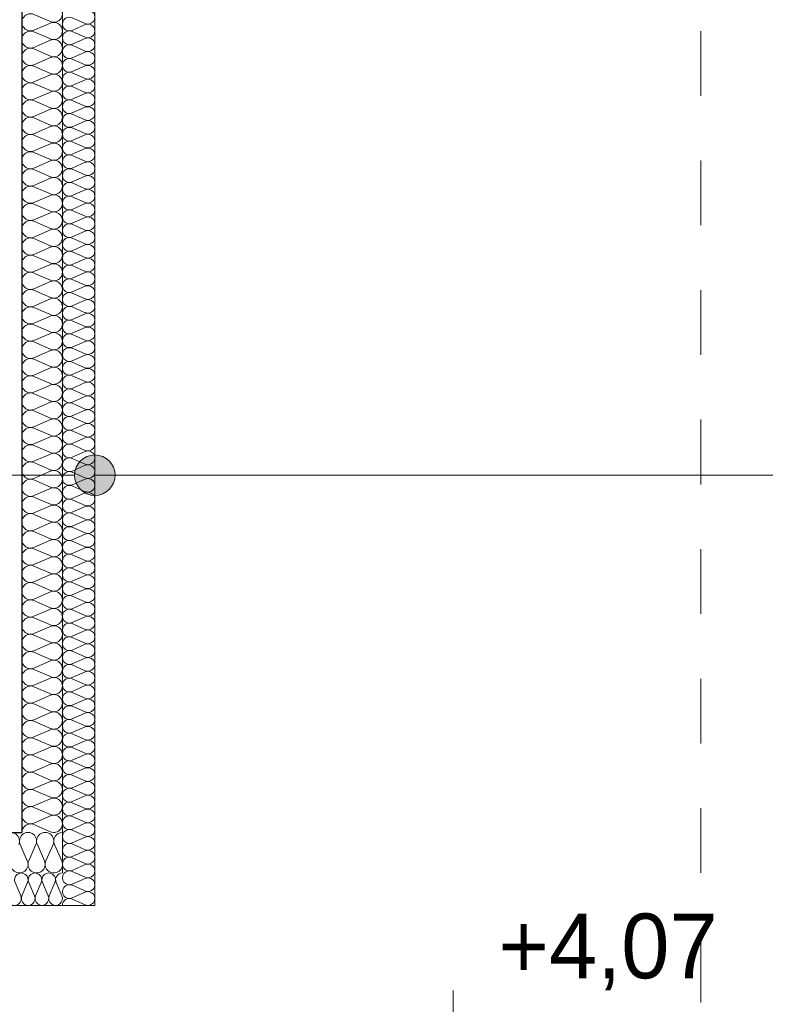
# Model space of a CAD drawing. Extents: x -440864 to -355682, y 13652 to 155872.
# Tile 59 of 179: x -414700 to -412860, y 56340 to 58772. Entities that reach past the tile are written whole.
import ezdxf

# ---------------------------------------------------------------- set-up
doc = ezdxf.new("R2010")
doc.units = 0
doc.header["$MEASUREMENT"] = 0
doc.linetypes.add('Przerywana', pattern=[320, 160, -160])
for name, color, linetype in [('#podkład', 252, 'Continuous'), ('Arch ocieplenie', 252, 'Continuous'), ('Arch opisy', 252, 'Continuous'), ('Inwent Izolacje', 252, 'Continuous'), ('INWENT RZĘDNE', 252, 'Continuous')]:
    doc.layers.add(name, color=color, linetype=linetype)
for name, color, linetype, lineweight in [('Arch ocieplenie_Nr_Pióra__44', 252, 'Continuous', 13), ('Arch opisy_Nr_Pióra__21', 252, 'Continuous', 9), ('Arch wykończenie_Nr_Pióra__3', 252, 'Continuous', 18), ('Inwent Izolacje_Nr_Pióra__44', 252, 'Continuous', 13), ('INWENT OPISY_Nr_Pióra__21', 252, 'Continuous', 9), ('INWENT RZĘDNE_Nr_Pióra__21', 252, 'Continuous', 9), ('INWENT.ŚCIANY_Nr_Pióra__1', 252, 'Continuous', 25), ('INWENT.ŚCIANY_Nr_Pióra__2', 252, 'Continuous', 13)]:
    doc.layers.add(name, color=color, linetype=linetype, lineweight=lineweight)
doc.styles.add('GENERATED_STYLE_2', font='txt')

# ---------------------------------------------------------------- blocks, each defined once
blk = doc.blocks.new('Izolacja cieplna 14_185', base_point=(-416758.1, 57812.6))
at = {"layer": 'Arch ocieplenie_Nr_Pióra__44', "linetype": 'Continuous'}
for p, q in [((-414711.8, 57788.8), (-414697.8, 57756.5)), ((-414694.9, 57756.5), (-414680.9, 57788.8)), ((-414678, 57788.8), (-414664, 57756.5)), ((-414661.1, 57756.5), (-414647.1, 57788.8)), ((-414644.2, 57788.8), (-414630.2, 57756.5)), ((-414627.3, 57756.5), (-414613.3, 57788.8)), ((-414610.4, 57788.8), (-414596.4, 57756.5))]:
    blk.add_line(p, q, dxfattribs=at)
for centre, start_param, end_param in [((-414696.3, 57795.6), 4.299595, 8.266774), ((-414662.5, 57795.6), 4.299595, 8.266774), ((-414628.7, 57795.6), 4.299595, 8.266774), ((-414594.9, 57795.6), 0, 1.983589), ((-414713.2, 57749.6), 1.158003, 5.125183), ((-414679.4, 57749.6), 1.158003, 5.125183), ((-414645.6, 57749.6), 1.158003, 5.125183), ((-414611.8, 57749.6), 1.158003, 5.125183)]:
    blk.add_ellipse(centre, major_axis=(0, 17), ratio=0.993264, start_param=start_param, end_param=end_param, dxfattribs=at)
blk = doc.blocks.new('Izolacja cieplna 14_186', base_point=(-414594.9, 57732.6))
at = {"layer": 'Arch ocieplenie_Nr_Pióra__44', "linetype": 'Continuous'}
for p, q in [((-414538.8, 59911.2), (-414571.1, 59925.4)), ((-414571.1, 59894.2), (-414538.8, 59908.4)), ((-414538.8, 59877.2), (-414571.1, 59891.4)), ((-414571.1, 59860.2), (-414538.8, 59874.4)), ((-414538.8, 59843.2), (-414571.1, 59857.4)), ((-414571.1, 59826.2), (-414538.8, 59840.3)), ((-414538.8, 59809.2), (-414571.1, 59823.3)), ((-414571.1, 59792.2), (-414538.8, 59806.3)), ((-414538.8, 59775.2), (-414571.1, 59789.3)), ((-414571.1, 59758.2), (-414538.8, 59772.3)), ((-414538.8, 59741.1), (-414571.1, 59755.3)), ((-414571.1, 59724.1), (-414538.8, 59738.3)), ((-414538.8, 59707.1), (-414571.1, 59721.3)), ((-414571.1, 59690.1), (-414538.8, 59704.3)), ((-414538.8, 59673.1), (-414571.1, 59687.3)), ((-414571.1, 59656.1), (-414538.8, 59670.2)), ((-414538.8, 59639.1), (-414571.1, 59653.2)), ((-414571.1, 59622.1), (-414538.8, 59636.2)), ((-414538.8, 59605.1), (-414571.1, 59619.2)), ((-414571.1, 59588.1), (-414538.8, 59602.2)), ((-414538.8, 59571), (-414571.1, 59585.2)), ((-414571.1, 59554), (-414538.8, 59568.2)), ((-414538.8, 59537), (-414571.1, 59551.2)), ((-414571.1, 59520), (-414538.8, 59534.2)), ((-414538.8, 59503), (-414571.1, 59517.2)), ((-414571.1, 59486), (-414538.8, 59500.2)), ((-414538.8, 59469), (-414571.1, 59483.1)), ((-414571.1, 59452), (-414538.8, 59466.1)), ((-414538.8, 59435), (-414571.1, 59449.1)), ((-414571.1, 59418), (-414538.8, 59432.1)), ((-414538.8, 59401), (-414571.1, 59415.1)), ((-414571.1, 59383.9), (-414538.8, 59398.1)), ((-414538.8, 59366.9), (-414571.1, 59381.1)), ((-414571.1, 59349.9), (-414538.8, 59364.1)), ((-414538.8, 59332.9), (-414571.1, 59347.1)), ((-414571.1, 59315.9), (-414538.8, 59330.1)), ((-414538.8, 59298.9), (-414571.1, 59313.1)), ((-414571.1, 59281.9), (-414538.8, 59296)), ((-414538.8, 59264.9), (-414571.1, 59279)), ((-414571.1, 59247.9), (-414538.8, 59262)), ((-414538.8, 59230.9), (-414571.1, 59245)), ((-414571.1, 59213.9), (-414538.8, 59228)), ((-414538.8, 59196.8), (-414571.1, 59211)), ((-414571.1, 59179.8), (-414538.8, 59194)), ((-414538.8, 59162.8), (-414571.1, 59177)), ((-414571.1, 59145.8), (-414538.8, 59160)), ((-414538.8, 59128.8), (-414571.1, 59143)), ((-414571.1, 59111.8), (-414538.8, 59125.9)), ((-414538.8, 59094.8), (-414571.1, 59108.9)), ((-414571.1, 59077.8), (-414538.8, 59091.9)), ((-414538.8, 59060.8), (-414571.1, 59074.9)), ((-414571.1, 59043.8), (-414538.8, 59057.9)), ((-414538.8, 59026.8), (-414571.1, 59040.9)), ((-414571.1, 59009.7), (-414538.8, 59023.9)), ((-414538.8, 58992.7), (-414571.1, 59006.9)), ((-414571.1, 58975.7), (-414538.8, 58989.9)), ((-414538.8, 58958.7), (-414571.1, 58972.9)), ((-414571.1, 58941.7), (-414538.8, 58955.9)), ((-414538.8, 58924.7), (-414571.1, 58938.8)), ((-414571.1, 58907.7), (-414538.8, 58921.8)), ((-414538.8, 58890.7), (-414571.1, 58904.8)), ((-414571.1, 58873.7), (-414538.8, 58887.8)), ((-414538.8, 58856.7), (-414571.1, 58870.8)), ((-414571.1, 58839.6), (-414538.8, 58853.8)), ((-414538.8, 58822.6), (-414571.1, 58836.8)), ((-414571.1, 58805.6), (-414538.8, 58819.8)), ((-414538.8, 58788.6), (-414571.1, 58802.8)), ((-414571.1, 58771.6), (-414538.8, 58785.8)), ((-414538.8, 58754.6), (-414571.1, 58768.8)), ((-414571.1, 58737.6), (-414538.8, 58751.7)), ((-414538.8, 58720.6), (-414571.1, 58734.7)), ((-414571.1, 58703.6), (-414538.8, 58717.7)), ((-414538.8, 58686.6), (-414571.1, 58700.7)), ((-414571.1, 58669.6), (-414538.8, 58683.7)), ((-414538.8, 58652.5), (-414571.1, 58666.7)), ((-414571.1, 58635.5), (-414538.8, 58649.7)), ((-414538.8, 58618.5), (-414571.1, 58632.7)), ((-414571.1, 58601.5), (-414538.8, 58615.7)), ((-414538.8, 58584.5), (-414571.1, 58598.7)), ((-414571.1, 58567.5), (-414538.8, 58581.6)), ((-414538.8, 58550.5), (-414571.1, 58564.6)), ((-414571.1, 58533.5), (-414538.8, 58547.6)), ((-414538.8, 58516.5), (-414571.1, 58530.6)), ((-414571.1, 58499.5), (-414538.8, 58513.6)), ((-414538.8, 58482.5), (-414571.1, 58496.6)), ((-414571.1, 58465.4), (-414538.8, 58479.6)), ((-414538.8, 58448.4), (-414571.1, 58462.6)), ((-414571.1, 58431.4), (-414538.8, 58445.6)), ((-414538.8, 58414.4), (-414571.1, 58428.6)), ((-414571.1, 58397.4), (-414538.8, 58411.6)), ((-414538.8, 58380.4), (-414571.1, 58394.5)), ((-414571.1, 58363.4), (-414538.8, 58377.5)), ((-414538.8, 58346.4), (-414571.1, 58360.5)), ((-414571.1, 58329.4), (-414538.8, 58343.5)), ((-414538.8, 58312.4), (-414571.1, 58326.5)), ((-414571.1, 58295.3), (-414538.8, 58309.5)), ((-414538.8, 58278.3), (-414571.1, 58292.5)), ((-414571.1, 58261.3), (-414538.8, 58275.5)), ((-414538.8, 58244.3), (-414571.1, 58258.5)), ((-414571.1, 58227.3), (-414538.8, 58241.5)), ((-414538.8, 58210.3), (-414571.1, 58224.5)), ((-414571.1, 58193.3), (-414538.8, 58207.4)), ((-414538.8, 58176.3), (-414571.1, 58190.4)), ((-414571.1, 58159.3), (-414538.8, 58173.4)), ((-414538.8, 58142.3), (-414571.1, 58156.4)), ((-414571.1, 58125.3), (-414538.8, 58139.4)), ((-414538.8, 58108.2), (-414571.1, 58122.4)), ((-414571.1, 58091.2), (-414538.8, 58105.4)), ((-414538.8, 58074.2), (-414571.1, 58088.4)), ((-414571.1, 58057.2), (-414538.8, 58071.4)), ((-414538.8, 58040.2), (-414571.1, 58054.4)), ((-414571.1, 58023.2), (-414538.8, 58037.3)), ((-414538.8, 58006.2), (-414571.1, 58020.3)), ((-414571.1, 57989.2), (-414538.8, 58003.3)), ((-414538.8, 57972.2), (-414571.1, 57986.3)), ((-414571.1, 57955.2), (-414538.8, 57969.3)), ((-414538.8, 57938.2), (-414571.1, 57952.3)), ((-414571.1, 57921.1), (-414538.8, 57935.3)), ((-414538.8, 57904.1), (-414571.1, 57918.3)), ((-414571.1, 57887.1), (-414538.8, 57901.3)), ((-414538.8, 57870.1), (-414571.1, 57884.3)), ((-414571.1, 57853.1), (-414538.8, 57867.3)), ((-414538.8, 57836.1), (-414571.1, 57850.2)), ((-414571.1, 57819.1), (-414538.8, 57833.2)), ((-414538.8, 57802.1), (-414571.1, 57816.2)), ((-414571.1, 57785.1), (-414538.8, 57799.2)), ((-414538.8, 57768.1), (-414571.1, 57782.2)), ((-414571.1, 57751), (-414538.8, 57765.2)), ((-414538.8, 57734), (-414571.1, 57748.2))]:
    blk.add_line(p, q, dxfattribs=at)
for centre, start_param, end_param in [((-414532, 59926.8), 1.158003, 5.125183), ((-414577.9, 59909.8), 4.299595, 8.266774), ((-414532, 59892.8), 1.158003, 5.125183), ((-414577.9, 59875.8), 4.299595, 8.266774), ((-414532, 59858.8), 1.158003, 5.125183), ((-414577.9, 59841.8), 4.299595, 8.266774), ((-414532, 59824.8), 1.158003, 5.125183), ((-414577.9, 59807.8), 4.299595, 8.266774), ((-414577.9, 59773.7), 4.299595, 8.266774), ((-414532, 59790.7), 1.158003, 5.125183), ((-414532, 59756.7), 1.158003, 5.125183), ((-414577.9, 59739.7), 4.299595, 8.266774), ((-414532, 59722.7), 1.158003, 5.125183), ((-414577.9, 59705.7), 4.299595, 8.266774), ((-414532, 59688.7), 1.158003, 5.125183), ((-414577.9, 59671.7), 4.299595, 8.266774), ((-414532, 59654.7), 1.158003, 5.125183), ((-414577.9, 59637.7), 4.299595, 8.266774), ((-414577.9, 59603.6), 4.299595, 8.266774), ((-414532, 59620.6), 1.158003, 5.125183), ((-414532, 59586.6), 1.158003, 5.125183), ((-414577.9, 59569.6), 4.299595, 8.266774), ((-414532, 59552.6), 1.158003, 5.125183), ((-414577.9, 59535.6), 4.299595, 8.266774), ((-414532, 59518.6), 1.158003, 5.125183), ((-414577.9, 59501.6), 4.299595, 8.266774), ((-414532, 59484.6), 1.158003, 5.125183), ((-414577.9, 59467.6), 4.299595, 8.266774), ((-414577.9, 59433.5), 4.299595, 8.266774), ((-414532, 59450.6), 1.158003, 5.125183), ((-414532, 59416.5), 1.158003, 5.125183), ((-414577.9, 59399.5), 4.299595, 8.266774), ((-414532, 59382.5), 1.158003, 5.125183), ((-414577.9, 59365.5), 4.299595, 8.266774), ((-414532, 59348.5), 1.158003, 5.125183), ((-414577.9, 59331.5), 4.299595, 8.266774), ((-414532, 59314.5), 1.158003, 5.125183), ((-414577.9, 59297.5), 4.299595, 8.266774), ((-414577.9, 59263.5), 4.299595, 8.266774), ((-414532, 59280.5), 1.158003, 5.125183), ((-414532, 59246.4), 1.158003, 5.125183), ((-414577.9, 59229.4), 4.299595, 8.266774), ((-414532, 59212.4), 1.158003, 5.125183), ((-414577.9, 59195.4), 4.299595, 8.266774), ((-414532, 59178.4), 1.158003, 5.125183), ((-414577.9, 59161.4), 4.299595, 8.266774), ((-414532, 59144.4), 1.158003, 5.125183), ((-414577.9, 59127.4), 4.299595, 8.266774), ((-414577.9, 59093.4), 4.299595, 8.266774), ((-414532, 59110.4), 1.158003, 5.125183), ((-414532, 59076.3), 1.158003, 5.125183), ((-414577.9, 59059.3), 4.299595, 8.266774), ((-414532, 59042.3), 1.158003, 5.125183), ((-414577.9, 59025.3), 4.299595, 8.266774), ((-414532, 59008.3), 1.158003, 5.125183), ((-414577.9, 58991.3), 4.299595, 8.266774), ((-414532, 58974.3), 1.158003, 5.125183), ((-414577.9, 58957.3), 4.299595, 8.266774), ((-414577.9, 58923.3), 4.299595, 8.266774), ((-414532, 58940.3), 1.158003, 5.125183), ((-414532, 58906.3), 1.158003, 5.125183), ((-414577.9, 58889.2), 4.299595, 8.266774), ((-414532, 58872.2), 1.158003, 5.125183), ((-414577.9, 58855.2), 4.299595, 8.266774), ((-414577.9, 58821.2), 4.299595, 8.266774), ((-414532, 58838.2), 1.158003, 5.125183), ((-414532, 58804.2), 1.158003, 5.125183), ((-414577.9, 58787.2), 4.299595, 8.266774), ((-414577.9, 58753.2), 4.299595, 8.266774), ((-414532, 58770.2), 1.158003, 5.125183), ((-414532, 58736.2), 1.158003, 5.125183), ((-414577.9, 58719.2), 4.299595, 8.266774), ((-414532, 58702.1), 1.158003, 5.125183), ((-414577.9, 58685.1), 4.299595, 8.266774), ((-414577.9, 58651.1), 4.299595, 8.266774), ((-414532, 58668.1), 1.158003, 5.125183), ((-414532, 58634.1), 1.158003, 5.125183), ((-414577.9, 58617.1), 4.299595, 8.266774), ((-414577.9, 58583.1), 4.299595, 8.266774), ((-414532, 58600.1), 1.158003, 5.125183), ((-414532, 58566.1), 1.158003, 5.125183), ((-414577.9, 58549.1), 4.299595, 8.266774), ((-414532, 58532), 1.158003, 5.125183), ((-414577.9, 58515), 4.299595, 8.266774), ((-414577.9, 58481), 4.299595, 8.266774), ((-414532, 58498), 1.158003, 5.125183), ((-414532, 58464), 1.158003, 5.125183), ((-414577.9, 58447), 4.299595, 8.266774), ((-414577.9, 58413), 4.299595, 8.266774), ((-414532, 58430), 1.158003, 5.125183), ((-414532, 58396), 1.158003, 5.125183), ((-414577.9, 58379), 4.299595, 8.266774), ((-414532, 58362), 1.158003, 5.125183), ((-414577.9, 58344.9), 4.299595, 8.266774), ((-414577.9, 58310.9), 4.299595, 8.266774), ((-414532, 58327.9), 1.158003, 5.125183), ((-414532, 58293.9), 1.158003, 5.125183), ((-414577.9, 58276.9), 4.299595, 8.266774), ((-414577.9, 58242.9), 4.299595, 8.266774), ((-414532, 58259.9), 1.158003, 5.125183), ((-414532, 58225.9), 1.158003, 5.125183), ((-414577.9, 58208.9), 4.299595, 8.266774), ((-414532, 58191.9), 1.158003, 5.125183), ((-414577.9, 58174.9), 4.299595, 8.266774), ((-414577.9, 58140.8), 4.299595, 8.266774), ((-414532, 58157.8), 1.158003, 5.125183), ((-414532, 58123.8), 1.158003, 5.125183), ((-414577.9, 58106.8), 4.299595, 8.266774), ((-414577.9, 58072.8), 4.299595, 8.266774), ((-414532, 58089.8), 1.158003, 5.125183), ((-414532, 58055.8), 1.158003, 5.125183), ((-414577.9, 58038.8), 4.299595, 8.266774), ((-414532, 58021.8), 1.158003, 5.125183), ((-414577.9, 58004.8), 4.299595, 8.266774), ((-414577.9, 57970.7), 4.299595, 8.266774), ((-414532, 57987.8), 1.158003, 5.125183), ((-414532, 57953.7), 1.158003, 5.125183), ((-414577.9, 57936.7), 4.299595, 8.266774), ((-414577.9, 57902.7), 4.299595, 8.266774), ((-414532, 57919.7), 1.158003, 5.125183), ((-414532, 57885.7), 1.158003, 5.125183), ((-414577.9, 57868.7), 4.299595, 8.266774), ((-414532, 57851.7), 1.158003, 5.125183), ((-414577.9, 57834.7), 4.299595, 8.266774), ((-414577.9, 57800.6), 4.299595, 8.266774), ((-414532, 57817.7), 1.158003, 5.125183), ((-414532, 57783.6), 1.158003, 5.125183), ((-414577.9, 57766.6), 4.299595, 8.266774), ((-414577.9, 57732.6), 4.299596, 6.283185), ((-414532, 57749.6), 1.158003, 5.125183)]:
    blk.add_ellipse(centre, major_axis=(-17, 0), ratio=0.999704, start_param=start_param, end_param=end_param, dxfattribs=at)
blk = doc.blocks.new('Izolacja cieplna 14_210', base_point=(-416758.1, 57912.6))
at = {"layer": 'Arch ocieplenie_Nr_Pióra__44', "linetype": 'Continuous'}
for p, q in [((-414699.2, 57882.8), (-414681.6, 57842.4)), ((-414678, 57842.4), (-414660.4, 57882.8)), ((-414656.8, 57882.8), (-414639.1, 57842.4)), ((-414635.6, 57842.4), (-414617.9, 57882.8)), ((-414614.4, 57882.8), (-414596.7, 57842.4))]:
    blk.add_line(p, q, dxfattribs=at)
for centre, start_param, end_param in [((-414722.2, 57891.3), 4.299595, 8.266774), ((-414679.8, 57891.3), 4.299595, 8.266774), ((-414637.4, 57891.3), 4.299595, 8.266774), ((-414594.9, 57891.3), 6.283185, 8.266774), ((-414701, 57833.9), 1.158003, 5.125183), ((-414658.6, 57833.9), 1.158003, 5.125183), ((-414616.2, 57833.9), 1.158003, 5.125183)]:
    blk.add_ellipse(centre, major_axis=(0, 21.3), ratio=0.997166, start_param=start_param, end_param=end_param, dxfattribs=at)
blk = doc.blocks.new('Izolacja cieplna 14_328', base_point=(-414694.9, 72092.6))
at = {"layer": 'Inwent Izolacje_Nr_Pióra__44', "linetype": 'Continuous'}
for p, q in [((-414665.1, 59933.5), (-414624.7, 59915.8)), ((-414624.7, 59912.2), (-414665.1, 59894.5)), ((-414665.1, 59890.9), (-414624.7, 59873.2)), ((-414624.7, 59869.6), (-414665.1, 59851.9)), ((-414665.1, 59848.3), (-414624.7, 59830.6)), ((-414624.7, 59827), (-414665.1, 59809.3)), ((-414665.1, 59805.7), (-414624.7, 59788)), ((-414624.7, 59784.5), (-414665.1, 59766.7)), ((-414665.1, 59763.2), (-414624.7, 59745.5)), ((-414624.7, 59741.9), (-414665.1, 59724.2)), ((-414665.1, 59720.6), (-414624.7, 59702.9)), ((-414624.7, 59699.3), (-414665.1, 59681.6)), ((-414665.1, 59678), (-414624.7, 59660.3)), ((-414624.7, 59656.7), (-414665.1, 59639)), ((-414665.1, 59635.4), (-414624.7, 59617.7)), ((-414624.7, 59614.1), (-414665.1, 59596.4)), ((-414665.1, 59592.8), (-414624.7, 59575.1)), ((-414624.7, 59571.5), (-414665.1, 59553.8)), ((-414665.1, 59550.3), (-414624.7, 59532.5)), ((-414624.7, 59529), (-414665.1, 59511.2)), ((-414665.1, 59507.7), (-414624.7, 59490)), ((-414624.7, 59486.4), (-414665.1, 59468.7)), ((-414665.1, 59465.1), (-414624.7, 59447.4)), ((-414624.7, 59443.8), (-414665.1, 59426.1)), ((-414665.1, 59422.5), (-414624.7, 59404.8)), ((-414624.7, 59401.2), (-414665.1, 59383.5)), ((-414665.1, 59379.9), (-414624.7, 59362.2)), ((-414624.7, 59358.6), (-414665.1, 59340.9)), ((-414665.1, 59337.3), (-414624.7, 59319.6)), ((-414624.7, 59316), (-414665.1, 59298.3)), ((-414665.1, 59294.8), (-414624.7, 59277)), ((-414624.7, 59273.5), (-414665.1, 59255.8)), ((-414665.1, 59252.2), (-414624.7, 59234.5)), ((-414624.7, 59230.9), (-414665.1, 59213.2)), ((-414665.1, 59209.6), (-414624.7, 59191.9)), ((-414624.7, 59188.3), (-414665.1, 59170.6)), ((-414665.1, 59167), (-414624.7, 59149.3)), ((-414624.7, 59145.7), (-414665.1, 59128)), ((-414665.1, 59124.4), (-414624.7, 59106.7)), ((-414624.7, 59103.1), (-414665.1, 59085.4)), ((-414665.1, 59081.8), (-414624.7, 59064.1)), ((-414624.7, 59060.6), (-414665.1, 59042.8)), ((-414665.1, 59039.3), (-414624.7, 59021.5)), ((-414624.7, 59018), (-414665.1, 59000.3)), ((-414665.1, 58996.7), (-414624.7, 58979)), ((-414624.7, 58975.4), (-414665.1, 58957.7)), ((-414665.1, 58954.1), (-414624.7, 58936.4)), ((-414624.7, 58932.8), (-414665.1, 58915.1)), ((-414665.1, 58911.5), (-414624.7, 58893.8)), ((-414624.7, 58890.2), (-414665.1, 58872.5)), ((-414665.1, 58868.9), (-414624.7, 58851.2)), ((-414624.7, 58847.6), (-414665.1, 58829.9)), ((-414665.1, 58826.3), (-414624.7, 58808.6)), ((-414624.7, 58805.1), (-414665.1, 58787.3)), ((-414665.1, 58783.8), (-414624.7, 58766.1)), ((-414624.7, 58762.5), (-414665.1, 58744.8)), ((-414665.1, 58741.2), (-414624.7, 58723.5)), ((-414624.7, 58719.9), (-414665.1, 58702.2)), ((-414665.1, 58698.6), (-414624.7, 58680.9)), ((-414624.7, 58677.3), (-414665.1, 58659.6)), ((-414665.1, 58656), (-414624.7, 58638.3)), ((-414624.7, 58634.7), (-414665.1, 58617)), ((-414665.1, 58613.4), (-414624.7, 58595.7)), ((-414624.7, 58592.1), (-414665.1, 58574.4)), ((-414665.1, 58570.9), (-414624.7, 58553.1)), ((-414624.7, 58549.6), (-414665.1, 58531.8)), ((-414665.1, 58528.3), (-414624.7, 58510.6)), ((-414624.7, 58507), (-414665.1, 58489.3)), ((-414665.1, 58485.7), (-414624.7, 58468)), ((-414624.7, 58464.4), (-414665.1, 58446.7)), ((-414665.1, 58443.1), (-414624.7, 58425.4)), ((-414624.7, 58421.8), (-414665.1, 58404.1)), ((-414665.1, 58400.5), (-414624.7, 58382.8)), ((-414624.7, 58379.2), (-414665.1, 58361.5)), ((-414665.1, 58357.9), (-414624.7, 58340.2)), ((-414624.7, 58336.6), (-414665.1, 58318.9)), ((-414665.1, 58315.4), (-414624.7, 58297.6)), ((-414624.7, 58294.1), (-414665.1, 58276.4)), ((-414665.1, 58272.8), (-414624.7, 58255.1)), ((-414624.7, 58251.5), (-414665.1, 58233.8)), ((-414665.1, 58230.2), (-414624.7, 58212.5)), ((-414624.7, 58208.9), (-414665.1, 58191.2)), ((-414665.1, 58187.6), (-414624.7, 58169.9)), ((-414624.7, 58166.3), (-414665.1, 58148.6)), ((-414665.1, 58145), (-414624.7, 58127.3)), ((-414624.7, 58123.7), (-414665.1, 58106)), ((-414665.1, 58102.4), (-414624.7, 58084.7)), ((-414624.7, 58081.2), (-414665.1, 58063.4)), ((-414665.1, 58059.9), (-414624.7, 58042.1)), ((-414624.7, 58038.6), (-414665.1, 58020.9)), ((-414665.1, 58017.3), (-414624.7, 57999.6)), ((-414624.7, 57996), (-414665.1, 57978.3)), ((-414665.1, 57974.7), (-414624.7, 57957)), ((-414624.7, 57953.4), (-414665.1, 57935.7)), ((-414665.1, 57932.1), (-414624.7, 57914.4))]:
    blk.add_line(p, q, dxfattribs=at)
for centre, start_param, end_param in [((-414673.7, 59914), 2.7288, 6.695979), ((-414616.2, 59935.3), 5.870392, 9.837571), ((-414616.2, 59892.7), 5.870392, 9.837571), ((-414673.7, 59871.4), 2.7288, 6.695979), ((-414616.2, 59850.1), 5.870392, 9.837571), ((-414673.7, 59828.8), 2.7288, 6.695979), ((-414616.2, 59807.5), 5.870392, 9.837571), ((-414673.7, 59786.2), 2.7288, 6.695979), ((-414673.7, 59743.7), 2.7288, 6.695979), ((-414616.2, 59765), 5.870392, 9.837571), ((-414616.2, 59722.4), 5.870392, 9.837571), ((-414673.7, 59701.1), 2.7288, 6.695979), ((-414616.2, 59679.8), 5.870392, 9.837571), ((-414673.7, 59658.5), 2.7288, 6.695979), ((-414616.2, 59637.2), 5.870392, 9.837571), ((-414673.7, 59615.9), 2.7288, 6.695979), ((-414673.7, 59573.3), 2.7288, 6.695979), ((-414616.2, 59594.6), 5.870392, 9.837571), ((-414616.2, 59552), 5.870392, 9.837571), ((-414673.7, 59530.8), 2.7288, 6.695979), ((-414616.2, 59509.5), 5.870392, 9.837571), ((-414673.7, 59488.2), 2.7288, 6.695979), ((-414616.2, 59466.9), 5.870392, 9.837571), ((-414673.7, 59445.6), 2.7288, 6.695979), ((-414673.7, 59403), 2.7288, 6.695979), ((-414616.2, 59424.3), 5.870392, 9.837571), ((-414616.2, 59381.7), 5.870392, 9.837571), ((-414673.7, 59360.4), 2.7288, 6.695979), ((-414616.2, 59339.1), 5.870392, 9.837571), ((-414673.7, 59317.8), 2.7288, 6.695979), ((-414616.2, 59296.5), 5.870392, 9.837571), ((-414673.7, 59275.3), 2.7288, 6.695979), ((-414673.7, 59232.7), 2.7288, 6.695979), ((-414616.2, 59254), 5.870392, 9.837571), ((-414616.2, 59211.4), 5.870392, 9.837571), ((-414673.7, 59190.1), 2.7288, 6.695979), ((-414616.2, 59168.8), 5.870392, 9.837571), ((-414673.7, 59147.5), 2.7288, 6.695979), ((-414616.2, 59126.2), 5.870392, 9.837571), ((-414673.7, 59104.9), 2.7288, 6.695979), ((-414673.7, 59062.3), 2.7288, 6.695979), ((-414616.2, 59083.6), 5.870392, 9.837571), ((-414616.2, 59041), 5.870392, 9.837571), ((-414673.7, 59019.8), 2.7288, 6.695979), ((-414616.2, 58998.5), 5.870392, 9.837571), ((-414673.7, 58977.2), 2.7288, 6.695979), ((-414616.2, 58955.9), 5.870392, 9.837571), ((-414673.7, 58934.6), 2.7288, 6.695979), ((-414673.7, 58892), 2.7288, 6.695979), ((-414616.2, 58913.3), 5.870392, 9.837571), ((-414616.2, 58870.7), 5.870392, 9.837571), ((-414673.7, 58849.4), 2.7288, 6.695979), ((-414616.2, 58828.1), 5.870392, 9.837571), ((-414673.7, 58806.8), 2.7288, 6.695979), ((-414616.2, 58785.6), 5.870392, 9.837571), ((-414673.7, 58764.3), 2.7288, 6.695979), ((-414673.7, 58721.7), 2.7288, 6.695979), ((-414616.2, 58743), 5.870392, 9.837571), ((-414616.2, 58700.4), 5.870392, 9.837571), ((-414673.7, 58679.1), 2.7288, 6.695979), ((-414616.2, 58657.8), 5.870392, 9.837571), ((-414673.7, 58636.5), 2.7288, 6.695979), ((-414616.2, 58615.2), 5.870392, 9.837571), ((-414673.7, 58593.9), 2.7288, 6.695979), ((-414673.7, 58551.4), 2.7288, 6.695979), ((-414616.2, 58572.6), 5.870392, 9.837571), ((-414616.2, 58530.1), 5.870392, 9.837571), ((-414673.7, 58508.8), 2.7288, 6.695979), ((-414616.2, 58487.5), 5.870392, 9.837571), ((-414673.7, 58466.2), 2.7288, 6.695979), ((-414616.2, 58444.9), 5.870392, 9.837571), ((-414673.7, 58423.6), 2.7288, 6.695979), ((-414673.7, 58381), 2.7288, 6.695979), ((-414616.2, 58402.3), 5.870392, 9.837571), ((-414616.2, 58359.7), 5.870392, 9.837571), ((-414673.7, 58338.4), 2.7288, 6.695979), ((-414616.2, 58317.1), 5.870392, 9.837571), ((-414673.7, 58295.9), 2.7288, 6.695979), ((-414616.2, 58274.6), 5.870392, 9.837571), ((-414673.7, 58253.3), 2.7288, 6.695979), ((-414673.7, 58210.7), 2.7288, 6.695979), ((-414616.2, 58232), 5.870392, 9.837571), ((-414616.2, 58189.4), 5.870392, 9.837571), ((-414673.7, 58168.1), 2.7288, 6.695979), ((-414616.2, 58146.8), 5.870392, 9.837571), ((-414673.7, 58125.5), 2.7288, 6.695979), ((-414616.2, 58104.2), 5.870392, 9.837571), ((-414673.7, 58082.9), 2.7288, 6.695979), ((-414673.7, 58040.4), 2.7288, 6.695979), ((-414616.2, 58061.7), 5.870392, 9.837571), ((-414616.2, 58019.1), 5.870392, 9.837571), ((-414673.7, 57997.8), 2.7288, 6.695979), ((-414616.2, 57976.5), 5.870392, 9.837571), ((-414673.7, 57955.2), 2.7288, 6.695979), ((-414616.2, 57933.9), 5.870392, 9.837571), ((-414673.7, 57912.6), 2.7288, 4.712389)]:
    blk.add_ellipse(centre, major_axis=(0, -21.3), ratio=0.998897, start_param=start_param, end_param=end_param, dxfattribs=at)
blk = doc.blocks.new('Koty wysokościowe_21', base_point=(-413630.6, 57322.6))
at = {"layer": 'INWENT RZĘDNE_Nr_Pióra__21', "linetype": 'Continuous'}
for points in [[(-413630.6, 57322.6), (-413530.6, 57322.6), (-413538.2, 57360.9), (-413559.9, 57393.3), (-413592.4, 57415), (-413630.6, 57422.6)], [(-413630.6, 57322.6), (-413730.6, 57322.6), (-413723, 57284.3), (-413701.3, 57251.9), (-413668.9, 57230.2), (-413630.6, 57222.6)]]:
    blk.add_hatch(color=256, dxfattribs=at).paths.add_polyline_path(points, flags=0)
for p, q in [((-413630.6, 57122.6), (-413630.6, 57522.6)), ((-413830.6, 57322.6), (-413430.6, 57322.6))]:
    blk.add_line(p, q, dxfattribs=at)
blk.add_circle((-413630.6, 57322.6), 100, dxfattribs=at)
at = {"layer": 'INWENT RZĘDNE_Nr_Pióra__21', "insert": (-413518.9, 57522.6), "char_height": 160, "attachment_point": 7, "style": 'GENERATED_STYLE_2'}
blk.add_mtext('{+4,07}', dxfattribs=at)
blk = doc.blocks.new('Linia_134', base_point=(-414514.9, 58795.3))
at = {"layer": 'Arch opisy_Nr_Pióra__21', "linetype": 'Continuous'}
blk.add_line((-414514.9, 58795.3), (-412435.1, 58795.3), dxfattribs=at)
blk = doc.blocks.new('Linia_135', base_point=(-415204.9, 58795.3))
at = {"layer": 'Arch opisy_Nr_Pióra__21', "linetype": 'Continuous'}
for points in [[(-415154.9, 58795.3), (-415158.8, 58814.5), (-415169.6, 58830.7), (-415185.8, 58841.5), (-415204.9, 58845.3), (-415224.1, 58841.5), (-415240.3, 58830.7), (-415251.1, 58814.5), (-415254.9, 58795.3), (-415251.1, 58776.2), (-415240.3, 58760), (-415224.1, 58749.2), (-415204.9, 58745.3), (-415185.8, 58749.2), (-415169.6, 58760), (-415158.8, 58776.2)], [(-414464.9, 58795.3), (-414468.8, 58814.5), (-414479.6, 58830.7), (-414495.8, 58841.5), (-414514.9, 58845.3), (-414534.1, 58841.5), (-414550.3, 58830.7), (-414561.1, 58814.5), (-414564.9, 58795.3), (-414561.1, 58776.2), (-414550.3, 58760), (-414534.1, 58749.2), (-414514.9, 58745.3), (-414495.8, 58749.2), (-414479.6, 58760), (-414468.8, 58776.2)]]:
    blk.add_hatch(color=256, dxfattribs=at).paths.add_polyline_path(points, flags=0)
blk.add_line((-415154.9, 58795.3), (-414564.9, 58795.3), dxfattribs=at)
for centre in [(-415204.9, 58795.3), (-414514.9, 58795.3)]:
    blk.add_circle(centre, 50, dxfattribs=at)
blk = doc.blocks.new('piętro')
at = {"layer": 'Arch wykończenie_Nr_Pióra__3', "color": 252, "linetype": 'Continuous'}
for p in [(-414514.9, 64644.3), (-415664.9, 50084.3)]:
    blk.add_line(p, (-414514.9, 50084.3), dxfattribs=at)
at = {"layer": 'INWENT OPISY_Nr_Pióra__21', "color": 252, "linetype": 'Przerywana'}
blk.add_line((-413019.4, 49524.3), (-413019.4, 66524.3), dxfattribs=at)
at = {"layer": 'INWENT.ŚCIANY_Nr_Pióra__1', "color": 252, "linetype": 'Continuous'}
for p in [(-414694.9, 64444.3), (-415614.9, 50264.3)]:
    blk.add_line(p, (-414694.9, 50264.3), dxfattribs=at)
at = {"layer": 'INWENT.ŚCIANY_Nr_Pióra__2', "color": 252, "linetype": 'Continuous'}
blk.add_line((-414594.9, 64604.3), (-414594.9, 50164.3), dxfattribs=at)
at = {"layer": 'Arch ocieplenie', "color": 252, "linetype": 'Continuous', "lineweight": 13}
for name, p in [('Izolacja cieplna 14_186', (-414594.9, 50084.3)), ('Izolacja cieplna 14_210', (-416758.1, 50264.3)), ('Izolacja cieplna 14_185', (-416758.1, 50164.3))]:
    blk.add_blockref(name, p, dxfattribs=at)
at = {"layer": 'Arch opisy', "color": 252, "linetype": 'Continuous'}
for name, p in [('Linia_134', (-414514.9, 51147)), ('Linia_135', (-415204.9, 51147))]:
    blk.add_blockref(name, p, dxfattribs=at)
at = {"layer": 'Inwent Izolacje', "color": 252, "linetype": 'Continuous', "lineweight": 13}
blk.add_blockref('Izolacja cieplna 14_328', (-414694.9, 64444.3), dxfattribs=at)
at = {"layer": 'INWENT RZĘDNE', "color": 252}
blk.add_blockref('Koty wysokościowe_21', (-413630.6, 49674.3), dxfattribs=at)

msp = doc.modelspace()

# ---------------------------------------------------------------- block references
at = {"layer": '#podkład', "color": 3, "lineweight": 50}
msp.add_blockref('piętro', (0, 6500), dxfattribs=at)

doc.saveas('drawing.dxf')
